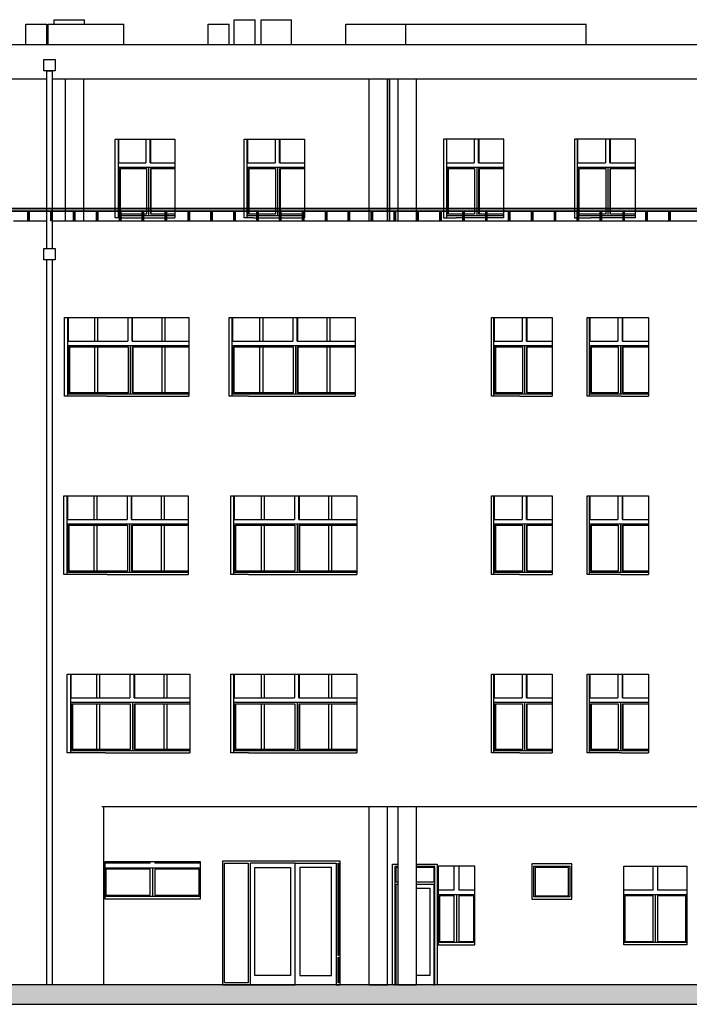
# Model space of a CAD drawing. Header units: millimetres. Extents: x -175445 to -20415, y -559200 to 231527.
# Tile 18 of 256: x -135036 to -120410, y -377313 to -355785. Entities that reach past the tile are written whole.
import ezdxf

# ---------------------------------------------------------------- set-up
doc = ezdxf.new("R2010")
doc.units = ezdxf.units.MM
doc.header["$MEASUREMENT"] = 0
for name, color, linetype in [('Linia', 7, 'Continuous'), ('Polilinia', 7, 'Continuous'), ('Wypełnienie', 7, 'Continuous')]:
    doc.layers.add(name, color=color, linetype=linetype)

msp = doc.modelspace()

# ---------------------------------------------------------------- hatches: boundary and pattern name
at = {"layer": 'Wypełnienie', "linetype": 'Continuous', "lineweight": 0}
for points in [[(-156836.249, -359969.796), (-69856.442, -359969.796), (-69856.442, -359910.126), (-156836.249, -359910.126)], [(-134857.861, -359969.796), (-134829.891, -359969.796), (-134829.891, -360185.188), (-134857.861, -360185.188)], [(-134357.861, -359969.796), (-134329.891, -359969.796), (-134329.891, -360185.188), (-134357.861, -360185.188)], [(-133857.861, -359969.796), (-133829.891, -359969.796), (-133829.891, -360185.188), (-133857.861, -360185.188)], [(-133357.861, -359969.796), (-133329.891, -359969.796), (-133329.891, -360185.188), (-133357.861, -360185.188)], [(-132857.861, -359969.796), (-132829.891, -359969.796), (-132829.891, -360185.188), (-132857.861, -360185.188)], [(-132357.861, -359969.796), (-132329.891, -359969.796), (-132329.891, -360185.188), (-132357.861, -360185.188)], [(-131857.861, -359969.796), (-131829.891, -359969.796), (-131829.891, -360185.188), (-131857.861, -360185.188)], [(-131357.861, -359969.796), (-131329.891, -359969.796), (-131329.891, -360185.188), (-131357.861, -360185.188)], [(-130857.861, -359969.796), (-130829.891, -359969.796), (-130829.891, -360185.188), (-130857.861, -360185.188)], [(-130357.861, -359969.796), (-130329.891, -359969.796), (-130329.891, -360185.188), (-130357.861, -360185.188)], [(-129857.861, -359969.796), (-129829.891, -359969.796), (-129829.891, -360185.188), (-129857.861, -360185.188)], [(-129357.861, -359969.796), (-129329.891, -359969.796), (-129329.891, -360185.188), (-129357.861, -360185.188)], [(-128857.861, -359969.796), (-128829.891, -359969.796), (-128829.891, -360185.188), (-128857.861, -360185.188)], [(-128357.861, -359969.796), (-128329.891, -359969.796), (-128329.891, -360185.188), (-128357.861, -360185.188)], [(-127857.861, -359969.796), (-127829.891, -359969.796), (-127829.891, -360185.188), (-127857.861, -360185.188)], [(-127357.861, -359969.796), (-127329.891, -359969.796), (-127329.891, -360185.188), (-127357.861, -360185.188)], [(-126857.861, -359969.796), (-126829.891, -359969.796), (-126829.891, -360185.188), (-126857.861, -360185.188)], [(-126357.861, -359969.796), (-126329.891, -359969.796), (-126329.891, -360185.188), (-126357.861, -360185.188)], [(-125857.861, -359969.796), (-125829.891, -359969.796), (-125829.891, -360185.188), (-125857.861, -360185.188)], [(-125357.861, -359969.796), (-125329.891, -359969.796), (-125329.891, -360185.188), (-125357.861, -360185.188)], [(-124857.861, -359969.796), (-124829.891, -359969.796), (-124829.891, -360185.188), (-124857.861, -360185.188)], [(-124357.861, -359969.796), (-124329.891, -359969.796), (-124329.891, -360185.188), (-124357.861, -360185.188)], [(-123857.861, -359969.796), (-123829.891, -359969.796), (-123829.891, -360185.188), (-123857.861, -360185.188)], [(-123357.861, -359969.796), (-123329.891, -359969.796), (-123329.891, -360185.188), (-123357.861, -360185.188)], [(-122857.861, -359969.796), (-122829.891, -359969.796), (-122829.891, -360185.188), (-122857.861, -360185.188)], [(-122357.861, -359969.796), (-122329.891, -359969.796), (-122329.891, -360185.188), (-122357.861, -360185.188)], [(-121857.861, -359969.796), (-121829.891, -359969.796), (-121829.891, -360185.188), (-121857.861, -360185.188)], [(-121357.861, -359969.796), (-121329.891, -359969.796), (-121329.891, -360185.188), (-121357.861, -360185.188)], [(-120857.861, -359969.796), (-120829.891, -359969.796), (-120829.891, -360185.188), (-120857.861, -360185.188)]]:
    msp.add_hatch(color=255, dxfattribs=at).paths.add_polyline_path(points)
at = {"layer": 'Wypełnienie', "linetype": 'Continuous'}
msp.add_hatch(color=256, dxfattribs=at).paths.add_polyline_path([(-50793.005, -376885.188), (-160880.823, -376885.188), (-160880.823, -377313.485), (-50793.005, -377313.485)])

# ---------------------------------------------------------------- linework, layer by layer
at = {"layer": 'Linia'}
for p, q in [((-134282.625, -355885.188), (-134282.625, -355785.188)), ((-134282.625, -355785.188), (-133622.625, -355785.188)), ((-133622.625, -355885.188), (-133622.625, -355785.188)), ((-130352.625, -356335.188), (-130352.625, -355785.188)), ((-130352.625, -355785.188), (-129892.625, -355785.188)), ((-129892.625, -356335.188), (-129892.625, -355785.188)), ((-129762.625, -356335.188), (-129762.625, -355785.188)), ((-129762.625, -355785.188), (-129102.625, -355785.188)), ((-129102.625, -356335.188), (-129102.625, -355785.188)), ((-134902.645, -356335.188), (-134902.645, -355885.188)), ((-134902.645, -355885.188), (-134442.645, -355885.188)), ((-134442.645, -356335.188), (-134442.645, -355885.188)), ((-134412.645, -355885.188), (-132762.645, -355885.188)), ((-134412.645, -356335.188), (-134412.645, -355885.188)), ((-132762.645, -356335.188), (-132762.645, -355885.188)), ((-130922.645, -356335.188), (-130922.645, -355885.188)), ((-130922.645, -355885.188), (-130462.645, -355885.188)), ((-130462.645, -356335.188), (-130462.645, -355885.188)), ((-127912.625, -355885.188), (-126602.645, -355885.188)), ((-127912.625, -356335.188), (-127912.625, -355885.188)), ((-126602.645, -355885.188), (-122662.645, -355885.188)), ((-126602.645, -356335.188), (-126602.645, -355885.188)), ((-122662.645, -356335.188), (-122662.645, -355885.188)), ((-134282.008, -356335.188), (-135300.173, -356335.188)), ((-133260.25, -356335.188), (-134282.008, -356335.188)), ((-132234.986, -356335.188), (-133260.25, -356335.188)), ((-131206.302, -356335.188), (-132234.986, -356335.188)), ((-130174.284, -356335.188), (-131206.302, -356335.188)), ((-129139.02, -356335.188), (-130174.284, -356335.188)), ((-128100.595, -356335.188), (-129139.02, -356335.188)), ((-127059.098, -356335.188), (-128100.595, -356335.188)), ((-126862.759, -356335.188), (-127059.098, -356335.188)), ((-126315.169, -356335.188), (-126862.759, -356335.188)), ((-125217.066, -356335.188), (-126315.169, -356335.188)), ((-124116.123, -356335.188), (-125217.066, -356335.188)), ((-123012.426, -356335.188), (-124116.123, -356335.188)), ((-121906.057, -356335.188), (-123012.426, -356335.188)), ((-120797.102, -356335.188), (-121906.057, -356335.188)), ((-119685.645, -356335.188), (-120797.102, -356335.188)), ((-134442.019, -357085.188), (-135300.173, -357085.188)), ((-134282.008, -357085.188), (-134325.12, -357085.188)), ((-133260.25, -357085.188), (-134282.008, -357085.188)), ((-134032.95, -360185.188), (-134032.95, -357085.188)), ((-133632.95, -360185.188), (-133632.95, -357085.188)), ((-132234.986, -357085.188), (-133260.25, -357085.188)), ((-131206.302, -357085.188), (-132234.986, -357085.188)), ((-130174.284, -357085.188), (-131206.302, -357085.188)), ((-129139.02, -357085.188), (-130174.284, -357085.188)), ((-128100.595, -357085.188), (-129139.02, -357085.188)), ((-127059.098, -357085.188), (-128100.595, -357085.188)), ((-127399.168, -360185.188), (-127399.168, -357085.188)), ((-126862.759, -357085.188), (-127059.098, -357085.188)), ((-126999.168, -360185.188), (-126999.168, -357085.188)), ((-126956.127, -360185.188), (-126956.127, -357085.188)), ((-126956.1, -357085.188), (-126956.1, -360185.188)), ((-126315.169, -357085.188), (-126862.759, -357085.188)), ((-126771.204, -360185.188), (-126771.204, -357085.188)), ((-126371.204, -360185.188), (-126371.204, -357085.188)), ((-125217.066, -357085.188), (-126315.169, -357085.188)), ((-124116.123, -357085.188), (-125217.066, -357085.188)), ((-123012.426, -357085.188), (-124116.123, -357085.188)), ((-121906.057, -357085.188), (-123012.426, -357085.188)), ((-120797.102, -357085.188), (-121906.057, -357085.188)), ((-119770.821, -357085.188), (-120797.102, -357085.188)), ((-132949.915, -360115.188), (-132949.915, -358395.188)), ((-132949.915, -358395.188), (-132804.094, -358395.188)), ((-132881.473, -360115.188), (-132881.473, -358395.188)), ((-132881.035, -358395.188), (-132881.035, -358915.188)), ((-132876.023, -358395.188), (-132876.023, -358915.188)), ((-132804.094, -358395.188), (-131854.402, -358395.188)), ((-132277.817, -358395.188), (-132277.817, -358915.188)), ((-132183.564, -358915.188), (-132183.564, -358395.188)), ((-132178.552, -358395.188), (-132178.552, -358915.188)), ((-131854.402, -358395.188), (-131645.684, -358395.188)), ((-131645.684, -358395.188), (-131645.684, -360115.188)), ((-130129.879, -360115.188), (-130129.879, -358395.188)), ((-130129.879, -358395.188), (-129945.154, -358395.188)), ((-130067.095, -360115.188), (-130067.095, -358395.188)), ((-130066.652, -358395.188), (-130066.652, -358915.188)), ((-130062.06, -358395.188), (-130062.06, -358915.188)), ((-129945.154, -358395.188), (-128985.79, -358395.188)), ((-129457.374, -358395.188), (-129457.374, -358915.188)), ((-129362.174, -358915.188), (-129362.174, -358395.188)), ((-129357.582, -358395.188), (-129357.582, -358915.188)), ((-128985.79, -358395.188), (-128812.627, -358395.188)), ((-128812.627, -358395.188), (-128812.627, -360115.188)), ((-125779.093, -358395.188), (-125779.093, -360115.188)), ((-125503.792, -358395.188), (-125779.093, -358395.188)), ((-125717.004, -358395.188), (-125717.004, -360115.188)), ((-125716.576, -358395.188), (-125716.576, -358915.188)), ((-125712.028, -358395.188), (-125712.028, -358915.188)), ((-124526.039, -358395.188), (-125503.792, -358395.188)), ((-125106.715, -358395.188), (-125106.715, -358915.188)), ((-125011.424, -358915.188), (-125011.424, -358395.188)), ((-125006.875, -358395.188), (-125006.875, -358915.188)), ((-124460.905, -358395.188), (-124526.039, -358395.188)), ((-124460.905, -360115.188), (-124460.905, -358395.188)), ((-122914.56, -358395.188), (-122914.56, -360115.188)), ((-122561.653, -358395.188), (-122914.56, -358395.188)), ((-122858.001, -358395.188), (-122858.001, -360115.188)), ((-122857.569, -358395.188), (-122857.569, -358915.188)), ((-122853.432, -358395.188), (-122853.432, -358915.188)), ((-121584.981, -358395.188), (-122561.653, -358395.188)), ((-122242.396, -358395.188), (-122242.396, -358915.188)), ((-122146.276, -358915.188), (-122146.276, -358395.188)), ((-122142.138, -358395.188), (-122142.138, -358915.188)), ((-121584.981, -360115.188), (-121584.981, -358395.188)), ((-132881.035, -358915.188), (-132277.817, -358915.188)), ((-132881.035, -359015.188), (-132881.035, -360065.188)), ((-131645.684, -359015.188), (-132881.035, -359015.188)), ((-132872.681, -360065.188), (-132872.681, -359015.188)), ((-132849.118, -360040.188), (-132849.118, -359040.188)), ((-132849.118, -359040.188), (-132269.464, -359040.188)), ((-132844.106, -359040.188), (-132844.106, -360040.188)), ((-132269.464, -359040.188), (-132269.464, -360040.188)), ((-132222.337, -359015.188), (-132222.337, -359040.188)), ((-132222.337, -359040.188), (-132222.337, -360040.188)), ((-132183.564, -358915.188), (-131645.684, -358915.188)), ((-132175.211, -360040.188), (-132175.211, -359040.188)), ((-132175.211, -359040.188), (-131645.684, -359040.188)), ((-132170.199, -359040.188), (-132170.199, -360040.188)), ((-130066.652, -358915.188), (-129457.374, -358915.188)), ((-130066.652, -359015.188), (-130066.652, -360065.188)), ((-128812.627, -359015.188), (-130066.652, -359015.188)), ((-130058.999, -360065.188), (-130058.999, -359015.188)), ((-130035.199, -360040.188), (-130035.199, -359040.188)), ((-130035.199, -359040.188), (-129449.721, -359040.188)), ((-130030.607, -359040.188), (-130030.607, -360040.188)), ((-129449.721, -359040.188), (-129449.721, -360040.188)), ((-129402.121, -359015.188), (-129402.121, -359040.188)), ((-129402.121, -359040.188), (-129402.121, -360040.188)), ((-129362.174, -358915.188), (-128812.627, -358915.188)), ((-129354.521, -360040.188), (-129354.521, -359040.188)), ((-129354.521, -359040.188), (-128812.627, -359040.188)), ((-129349.93, -359040.188), (-129349.93, -360040.188)), ((-125716.576, -358915.188), (-125106.715, -358915.188)), ((-125716.576, -359015.188), (-125716.576, -360065.188)), ((-124460.905, -359015.188), (-125716.576, -359015.188)), ((-125708.995, -360065.188), (-125708.995, -359015.188)), ((-125685.172, -360040.188), (-125685.172, -359040.188)), ((-125685.172, -359040.188), (-125099.133, -359040.188)), ((-125680.623, -359040.188), (-125680.623, -360040.188)), ((-125099.133, -359040.188), (-125099.133, -360040.188)), ((-125051.488, -359015.188), (-125051.488, -359040.188)), ((-125051.488, -359040.188), (-125051.488, -360040.188)), ((-125011.424, -358915.188), (-124460.905, -358915.188)), ((-125003.842, -360040.188), (-125003.842, -359040.188)), ((-125003.842, -359040.188), (-124460.905, -359040.188)), ((-124999.293, -359040.188), (-124999.293, -360040.188)), ((-122857.569, -358915.188), (-122242.396, -358915.188)), ((-122857.569, -359015.188), (-122857.569, -360065.188)), ((-121584.981, -359015.188), (-122857.569, -359015.188)), ((-122850.674, -360065.188), (-122850.674, -359015.188)), ((-122826.643, -360040.188), (-122826.643, -359040.188)), ((-122826.643, -359040.188), (-122235.501, -359040.188)), ((-122822.506, -359040.188), (-122822.506, -360040.188)), ((-122235.501, -359040.188), (-122235.501, -360040.188)), ((-122187.44, -359015.188), (-122187.44, -359040.188)), ((-122187.44, -359040.188), (-122187.44, -360040.188)), ((-122146.276, -358915.188), (-121584.981, -358915.188)), ((-122139.38, -360040.188), (-122139.38, -359040.188)), ((-122139.38, -359040.188), (-121584.981, -359040.188)), ((-122135.243, -359040.188), (-122135.243, -360040.188)), ((-132804.094, -360115.188), (-132949.915, -360115.188)), ((-132881.035, -360065.188), (-131645.684, -360065.188)), ((-132269.464, -360040.188), (-132849.118, -360040.188)), ((-132804.094, -360115.188), (-131854.402, -360115.188)), ((-132222.337, -360040.188), (-132222.337, -360065.188)), ((-131645.684, -360040.188), (-132175.211, -360040.188)), ((-131854.402, -360115.188), (-131645.684, -360115.188)), ((-129945.154, -360115.188), (-130129.879, -360115.188)), ((-130066.652, -360065.188), (-128812.627, -360065.188)), ((-129449.721, -360040.188), (-130035.199, -360040.188)), ((-129945.154, -360115.188), (-128985.79, -360115.188)), ((-129402.121, -360040.188), (-129402.121, -360065.188)), ((-128812.627, -360040.188), (-129354.521, -360040.188)), ((-128985.79, -360115.188), (-128812.627, -360115.188)), ((-125779.093, -360115.188), (-125503.792, -360115.188)), ((-125716.576, -360065.188), (-124460.905, -360065.188)), ((-125099.133, -360040.188), (-125685.172, -360040.188)), ((-124526.039, -360115.188), (-125503.792, -360115.188)), ((-125051.488, -360040.188), (-125051.488, -360065.188)), ((-124460.905, -360040.188), (-125003.842, -360040.188)), ((-124460.905, -360115.188), (-124526.039, -360115.188)), ((-122914.56, -360115.188), (-122561.653, -360115.188)), ((-122857.569, -360065.188), (-121584.981, -360065.188)), ((-122235.501, -360040.188), (-122826.643, -360040.188)), ((-121584.981, -360115.188), (-122561.653, -360115.188)), ((-122187.44, -360040.188), (-122187.44, -360065.188)), ((-121584.981, -360040.188), (-122139.38, -360040.188)), ((-135168.893, -360185.188), (-134442.019, -360185.188)), ((-134325.12, -360185.188), (-134148.767, -360185.188)), ((-134148.767, -360185.188), (-133125.05, -360185.188)), ((-133125.05, -360185.188), (-132097.827, -360185.188)), ((-132097.827, -360185.188), (-131067.186, -360185.188)), ((-131067.186, -360185.188), (-130033.212, -360185.188)), ((-130033.212, -360185.188), (-128995.995, -360185.188)), ((-128995.995, -360185.188), (-127955.62, -360185.188)), ((-127955.62, -360185.188), (-126912.177, -360185.188)), ((-126912.177, -360185.188), (-126862.801, -360185.188)), ((-126862.715, -360185.188), (-126314.363, -360185.188)), ((-126314.363, -360185.188), (-125214.726, -360185.188)), ((-125214.726, -360185.188), (-124112.243, -360185.188)), ((-124112.243, -360185.188), (-123006.996, -360185.188)), ((-123006.996, -360185.188), (-121899.072, -360185.188)), ((-121899.072, -360185.188), (-120788.555, -360185.188)), ((-120788.555, -360185.188), (-119770.821, -360185.188)), ((-134056.89, -364015.188), (-134056.89, -362295.188)), ((-134056.89, -362295.188), (-133128.537, -362295.188)), ((-133985.066, -364015.188), (-133985.066, -362295.188)), ((-133984.401, -362295.188), (-133984.401, -362815.188)), ((-133979.223, -362295.188), (-133979.223, -362815.188)), ((-133395.335, -362815.188), (-133395.335, -362295.188)), ((-133336.144, -362295.188), (-133336.144, -362815.188)), ((-133128.537, -362295.188), (-132101.228, -362295.188)), ((-132675.134, -362295.188), (-132675.134, -362815.188)), ((-132581.28, -362815.188), (-132581.28, -362295.188)), ((-132576.102, -362295.188), (-132576.102, -362815.188)), ((-132101.228, -362295.188), (-131338.394, -362295.188)), ((-131925.44, -362815.188), (-131925.44, -362295.188)), ((-131866.249, -362295.188), (-131866.249, -362815.188)), ((-131338.394, -362295.188), (-131338.394, -364015.188)), ((-130457.89, -364015.188), (-130457.89, -362295.188)), ((-130457.89, -362295.188), (-130036.44, -362295.188)), ((-130392.409, -364015.188), (-130392.409, -362295.188)), ((-130391.736, -362295.188), (-130391.736, -362815.188)), ((-130387.014, -362295.188), (-130387.014, -362815.188)), ((-130036.44, -362295.188), (-128999.136, -362295.188)), ((-129787.872, -362815.188), (-129787.872, -362295.188)), ((-129728.681, -362295.188), (-129728.681, -362815.188)), ((-129067.671, -362295.188), (-129067.671, -362815.188)), ((-128999.136, -362295.188), (-127958.674, -362295.188)), ((-128972.756, -362815.188), (-128972.756, -362295.188)), ((-128968.034, -362295.188), (-128968.034, -362815.188)), ((-128317.978, -362815.188), (-128317.978, -362295.188)), ((-128258.787, -362295.188), (-128258.787, -362815.188)), ((-127958.674, -362295.188), (-127708.959, -362295.188)), ((-127708.959, -362295.188), (-127708.959, -364015.188)), ((-124734.115, -364015.188), (-124734.115, -362295.188)), ((-124734.115, -362295.188), (-124114.992, -362295.188)), ((-124678.097, -364015.188), (-124678.097, -362295.188)), ((-124677.753, -362295.188), (-124677.753, -362815.188)), ((-124673.633, -362295.188), (-124673.633, -362815.188)), ((-124114.992, -362295.188), (-123404.478, -362295.188)), ((-124062.359, -362295.188), (-124062.359, -362815.188)), ((-123966.204, -362815.188), (-123966.204, -362295.188)), ((-123962.085, -362295.188), (-123962.085, -362815.188)), ((-123404.478, -362295.188), (-123404.478, -364015.188)), ((-122640.256, -364015.188), (-122640.256, -362295.188)), ((-122640.256, -362295.188), (-121901.653, -362295.188)), ((-122587.402, -364015.188), (-122587.402, -362295.188)), ((-122587.056, -362295.188), (-122587.056, -362815.188)), ((-122583.177, -362295.188), (-122583.177, -362815.188)), ((-121968.833, -362295.188), (-121968.833, -362815.188)), ((-121901.653, -362295.188), (-121304.447, -362295.188)), ((-121872.236, -362815.188), (-121872.236, -362295.188)), ((-121868.356, -362295.188), (-121868.356, -362815.188)), ((-121304.447, -362295.188), (-121304.447, -364015.188)), ((-133984.401, -362815.188), (-132675.134, -362815.188)), ((-133984.401, -362915.188), (-133984.401, -363965.188)), ((-131338.394, -362915.188), (-133984.401, -362915.188)), ((-133975.771, -363965.188), (-133975.771, -362915.188)), ((-133952.308, -363940.188), (-133952.308, -362940.188)), ((-133952.308, -362940.188), (-132666.505, -362940.188)), ((-133947.13, -362940.188), (-133947.13, -363940.188)), ((-133395.335, -363940.188), (-133395.335, -362940.188)), ((-133336.144, -362940.188), (-133336.144, -363940.188)), ((-132666.505, -362940.188), (-132666.505, -363940.188)), ((-132619.578, -362915.188), (-132619.578, -362940.188)), ((-132619.578, -362940.188), (-132619.578, -363940.188)), ((-132581.28, -362815.188), (-131338.394, -362815.188)), ((-132572.651, -363940.188), (-132572.651, -362940.188)), ((-132572.651, -362940.188), (-131338.394, -362940.188)), ((-132567.473, -362940.188), (-132567.473, -363940.188)), ((-131925.44, -363940.188), (-131925.44, -362940.188)), ((-131866.249, -362940.188), (-131866.249, -363940.188)), ((-130391.736, -362815.188), (-129067.671, -362815.188)), ((-130391.736, -362915.188), (-130391.736, -363965.188)), ((-127708.959, -362915.188), (-130391.736, -362915.188)), ((-130383.865, -363965.188), (-130383.865, -362915.188)), ((-130360.137, -363940.188), (-130360.137, -362940.188)), ((-130360.137, -362940.188), (-129059.801, -362940.188)), ((-130355.414, -362940.188), (-130355.414, -363940.188)), ((-129787.872, -363940.188), (-129787.872, -362940.188)), ((-129728.681, -362940.188), (-129728.681, -363940.188)), ((-129059.801, -362940.188), (-129059.801, -363940.188)), ((-129012.343, -362915.188), (-129012.343, -362940.188)), ((-129012.343, -362940.188), (-129012.343, -363940.188)), ((-128972.756, -362815.188), (-127708.959, -362815.188)), ((-128964.886, -363940.188), (-128964.886, -362940.188)), ((-128964.886, -362940.188), (-127708.959, -362940.188)), ((-128960.163, -362940.188), (-128960.163, -363940.188)), ((-128317.978, -363940.188), (-128317.978, -362940.188)), ((-128258.787, -362940.188), (-128258.787, -363940.188)), ((-124677.753, -362815.188), (-124062.359, -362815.188)), ((-124677.753, -362915.188), (-124677.753, -363965.188)), ((-123404.478, -362915.188), (-124677.753, -362915.188)), ((-124670.887, -363965.188), (-124670.887, -362915.188)), ((-124646.848, -363940.188), (-124646.848, -362940.188)), ((-124646.848, -362940.188), (-124055.494, -362940.188)), ((-124642.729, -362940.188), (-124642.729, -363940.188)), ((-124055.494, -362940.188), (-124055.494, -363940.188)), ((-124007.416, -362915.188), (-124007.416, -362940.188)), ((-124007.416, -362940.188), (-124007.416, -363940.188)), ((-123966.204, -362815.188), (-123404.478, -362815.188)), ((-123959.339, -363940.188), (-123959.339, -362940.188)), ((-123959.339, -362940.188), (-123404.478, -362940.188)), ((-123955.219, -362940.188), (-123955.219, -363940.188)), ((-122587.056, -362815.188), (-121968.833, -362815.188)), ((-122587.056, -362915.188), (-122587.056, -363965.188)), ((-121304.447, -362915.188), (-122587.056, -362915.188)), ((-122580.59, -363965.188), (-122580.59, -362915.188)), ((-122556.441, -363940.188), (-122556.441, -362940.188)), ((-122556.441, -362940.188), (-121962.367, -362940.188)), ((-122552.561, -362940.188), (-122552.561, -363940.188)), ((-121962.367, -362940.188), (-121962.367, -363940.188)), ((-121914.069, -362915.188), (-121914.069, -362940.188)), ((-121914.069, -362940.188), (-121914.069, -363940.188)), ((-121872.236, -362815.188), (-121304.447, -362815.188)), ((-121865.77, -363940.188), (-121865.77, -362940.188)), ((-121865.77, -362940.188), (-121304.447, -362940.188)), ((-121861.89, -362940.188), (-121861.89, -363940.188)), ((-133128.537, -364015.188), (-134056.89, -364015.188)), ((-133984.401, -363965.188), (-131338.394, -363965.188)), ((-132666.505, -363940.188), (-133952.308, -363940.188)), ((-133128.537, -364015.188), (-132101.228, -364015.188)), ((-132619.578, -363940.188), (-132619.578, -363965.188)), ((-131338.394, -363940.188), (-132572.651, -363940.188)), ((-132101.228, -364015.188), (-131338.394, -364015.188)), ((-130036.44, -364015.188), (-130457.89, -364015.188)), ((-130391.736, -363965.188), (-127708.959, -363965.188)), ((-129059.801, -363940.188), (-130360.137, -363940.188)), ((-130036.44, -364015.188), (-128999.136, -364015.188)), ((-129012.343, -363940.188), (-129012.343, -363965.188)), ((-128999.136, -364015.188), (-127958.674, -364015.188)), ((-127708.959, -363940.188), (-128964.886, -363940.188)), ((-127958.674, -364015.188), (-127708.959, -364015.188)), ((-124114.992, -364015.188), (-124734.115, -364015.188)), ((-124677.753, -363965.188), (-123404.478, -363965.188)), ((-124055.494, -363940.188), (-124646.848, -363940.188)), ((-124114.992, -364015.188), (-123404.478, -364015.188)), ((-124007.416, -363940.188), (-124007.416, -363965.188)), ((-123404.478, -363940.188), (-123959.339, -363940.188)), ((-121901.653, -364015.188), (-122640.256, -364015.188)), ((-122587.056, -363965.188), (-121304.447, -363965.188)), ((-121962.367, -363940.188), (-122556.441, -363940.188)), ((-121914.069, -363940.188), (-121914.069, -363965.188)), ((-121901.653, -364015.188), (-121304.447, -364015.188)), ((-121304.447, -363940.188), (-121865.77, -363940.188)), ((-134072.22, -367915.188), (-134072.22, -366195.188)), ((-134072.22, -366195.188), (-133128.537, -366195.188)), ((-134000.348, -367915.188), (-134000.348, -366195.188)), ((-133999.683, -366195.188), (-133999.683, -366715.188)), ((-133994.503, -366195.188), (-133994.503, -366715.188)), ((-133410.684, -366715.188), (-133410.684, -366195.188)), ((-133351.493, -366195.188), (-133351.493, -366715.188)), ((-133128.537, -366195.188), (-132101.228, -366195.188)), ((-132690.483, -366195.188), (-132690.483, -366715.188)), ((-132596.633, -366715.188), (-132596.633, -366195.188)), ((-132591.454, -366195.188), (-132591.454, -366715.188)), ((-132101.228, -366195.188), (-131353.828, -366195.188)), ((-131940.789, -366715.188), (-131940.789, -366195.188)), ((-131881.598, -366195.188), (-131881.598, -366715.188)), ((-131353.828, -366195.188), (-131353.828, -367915.188)), ((-130423.488, -367915.188), (-130423.488, -366195.188)), ((-130423.488, -366195.188), (-130036.44, -366195.188)), ((-130358.053, -367915.188), (-130358.053, -366195.188)), ((-130357.38, -366195.188), (-130357.38, -366715.188)), ((-130352.662, -366195.188), (-130352.662, -366715.188)), ((-130036.44, -366195.188), (-128999.136, -366195.188)), ((-129753.382, -366715.188), (-129753.382, -366195.188)), ((-129694.191, -366195.188), (-129694.191, -366715.188)), ((-129033.181, -366195.188), (-129033.181, -366715.188)), ((-128999.136, -366195.188), (-127958.674, -366195.188)), ((-128938.257, -366715.188), (-128938.257, -366195.188)), ((-128933.539, -366195.188), (-128933.539, -366715.188)), ((-128283.488, -366715.188), (-128283.488, -366195.188)), ((-128224.297, -366195.188), (-128224.297, -366715.188)), ((-127958.674, -366195.188), (-127674.242, -366195.188)), ((-127674.242, -366195.188), (-127674.242, -367915.188)), ((-124734.115, -367915.188), (-124734.115, -366195.188)), ((-124734.115, -366195.188), (-124115.586, -366195.188)), ((-124678.097, -367915.188), (-124678.097, -366195.188)), ((-124677.753, -366195.188), (-124677.753, -366715.188)), ((-124673.633, -366195.188), (-124673.633, -366715.188)), ((-124115.586, -366195.188), (-123404.478, -366195.188)), ((-124062.359, -366195.188), (-124062.359, -366715.188)), ((-123966.204, -366715.188), (-123966.204, -366195.188)), ((-123962.085, -366195.188), (-123962.085, -366715.188)), ((-123404.478, -366195.188), (-123404.478, -367915.188)), ((-122640.256, -367915.188), (-122640.256, -366195.188)), ((-122640.256, -366195.188), (-121902.25, -366195.188)), ((-122587.402, -367915.188), (-122587.402, -366195.188)), ((-122587.056, -366195.188), (-122587.056, -366715.188)), ((-122583.177, -366195.188), (-122583.177, -366715.188)), ((-121968.833, -366195.188), (-121968.833, -366715.188)), ((-121902.25, -366195.188), (-121304.447, -366195.188)), ((-121872.236, -366715.188), (-121872.236, -366195.188)), ((-121868.356, -366195.188), (-121868.356, -366715.188)), ((-121304.447, -366195.188), (-121304.447, -367915.188)), ((-133999.683, -366715.188), (-132690.483, -366715.188)), ((-133999.683, -366815.188), (-133999.683, -367865.188)), ((-131353.828, -366815.188), (-133999.683, -366815.188)), ((-133991.051, -367865.188), (-133991.051, -366815.188)), ((-133967.588, -367840.188), (-133967.588, -366840.188)), ((-133967.588, -366840.188), (-132681.85, -366840.188)), ((-133962.409, -366840.188), (-133962.409, -367840.188)), ((-133410.684, -367840.188), (-133410.684, -366840.188)), ((-133351.493, -366840.188), (-133351.493, -367840.188)), ((-132681.85, -366840.188), (-132681.85, -367840.188)), ((-132634.926, -366815.188), (-132634.926, -366840.188)), ((-132634.926, -366840.188), (-132634.926, -367840.188)), ((-132596.633, -366715.188), (-131353.828, -366715.188)), ((-132588.001, -367840.188), (-132588.001, -366840.188)), ((-132588.001, -366840.188), (-131353.828, -366840.188)), ((-132582.822, -366840.188), (-132582.822, -367840.188)), ((-131940.789, -367840.188), (-131940.789, -366840.188)), ((-131881.598, -366840.188), (-131881.598, -367840.188)), ((-130357.38, -366715.188), (-129033.181, -366715.188)), ((-130357.38, -366815.188), (-130357.38, -367865.188)), ((-127674.242, -366815.188), (-130357.38, -366815.188)), ((-130349.517, -367865.188), (-130349.517, -366815.188)), ((-130325.786, -367840.188), (-130325.786, -366840.188)), ((-130325.786, -366840.188), (-129025.318, -366840.188)), ((-130321.068, -366840.188), (-130321.068, -367840.188)), ((-129753.382, -367840.188), (-129753.382, -366840.188)), ((-129694.191, -366840.188), (-129694.191, -367840.188)), ((-129025.318, -366840.188), (-129025.318, -367840.188)), ((-128977.856, -366815.188), (-128977.856, -366840.188)), ((-128977.856, -366840.188), (-128977.856, -367840.188)), ((-128938.257, -366715.188), (-127674.242, -366715.188)), ((-128930.393, -367840.188), (-128930.393, -366840.188)), ((-128930.393, -366840.188), (-127674.242, -366840.188)), ((-128925.675, -366840.188), (-128925.675, -367840.188)), ((-128283.488, -367840.188), (-128283.488, -366840.188)), ((-128224.297, -366840.188), (-128224.297, -367840.188)), ((-124677.753, -366715.188), (-124062.359, -366715.188)), ((-124677.753, -366815.188), (-124677.753, -367865.188)), ((-123404.478, -366815.188), (-124677.753, -366815.188)), ((-124670.887, -367865.188), (-124670.887, -366815.188)), ((-124646.848, -367840.188), (-124646.848, -366840.188)), ((-124646.848, -366840.188), (-124055.494, -366840.188)), ((-124642.729, -366840.188), (-124642.729, -367840.188)), ((-124055.494, -366840.188), (-124055.494, -367840.188)), ((-124007.416, -366815.188), (-124007.416, -366840.188)), ((-124007.416, -366840.188), (-124007.416, -367840.188)), ((-123966.204, -366715.188), (-123404.478, -366715.188)), ((-123959.339, -367840.188), (-123959.339, -366840.188)), ((-123959.339, -366840.188), (-123404.478, -366840.188)), ((-123955.219, -366840.188), (-123955.219, -367840.188)), ((-122587.056, -366715.188), (-121968.833, -366715.188)), ((-122587.056, -366815.188), (-122587.056, -367865.188)), ((-121304.447, -366815.188), (-122587.056, -366815.188)), ((-122580.59, -367865.188), (-122580.59, -366815.188)), ((-122556.441, -367840.188), (-122556.441, -366840.188)), ((-122556.441, -366840.188), (-121962.367, -366840.188)), ((-122552.561, -366840.188), (-122552.561, -367840.188)), ((-121962.367, -366840.188), (-121962.367, -367840.188)), ((-121914.069, -366815.188), (-121914.069, -366840.188)), ((-121914.069, -366840.188), (-121914.069, -367840.188)), ((-121872.236, -366715.188), (-121304.447, -366715.188)), ((-121865.77, -367840.188), (-121865.77, -366840.188)), ((-121865.77, -366840.188), (-121304.447, -366840.188)), ((-121861.89, -366840.188), (-121861.89, -367840.188)), ((-133128.537, -367915.188), (-134072.22, -367915.188)), ((-133999.683, -367865.188), (-131353.828, -367865.188)), ((-132681.85, -367840.188), (-133967.588, -367840.188)), ((-133128.537, -367915.188), (-132101.228, -367915.188)), ((-132634.926, -367840.188), (-132634.926, -367865.188)), ((-131353.828, -367840.188), (-132588.001, -367840.188)), ((-132101.228, -367915.188), (-131353.828, -367915.188)), ((-130036.44, -367915.188), (-130423.488, -367915.188)), ((-130357.38, -367865.188), (-127674.242, -367865.188)), ((-129025.318, -367840.188), (-130325.786, -367840.188)), ((-130036.44, -367915.188), (-128999.136, -367915.188)), ((-128999.136, -367915.188), (-127958.674, -367915.188)), ((-128977.856, -367840.188), (-128977.856, -367865.188)), ((-127674.242, -367840.188), (-128930.393, -367840.188)), ((-127958.674, -367915.188), (-127674.242, -367915.188)), ((-124115.586, -367915.188), (-124734.115, -367915.188)), ((-124677.753, -367865.188), (-123404.478, -367865.188)), ((-124055.494, -367840.188), (-124646.848, -367840.188)), ((-124115.586, -367915.188), (-123404.478, -367915.188)), ((-124007.416, -367840.188), (-124007.416, -367865.188)), ((-123404.478, -367840.188), (-123959.339, -367840.188)), ((-121902.25, -367915.188), (-122640.256, -367915.188)), ((-122587.056, -367865.188), (-121304.447, -367865.188)), ((-121962.367, -367840.188), (-122556.441, -367840.188)), ((-121914.069, -367840.188), (-121914.069, -367865.188)), ((-121902.25, -367915.188), (-121304.447, -367915.188)), ((-121304.447, -367840.188), (-121865.77, -367840.188)), ((-134000.348, -371815.188), (-134000.348, -370095.188)), ((-134000.348, -370095.188), (-133165.377, -370095.188)), ((-133921.909, -371815.188), (-133921.909, -370095.188)), ((-133921.252, -370095.188), (-133921.252, -370615.188)), ((-133915.571, -370095.188), (-133915.571, -370615.188)), ((-133350.374, -370615.188), (-133350.374, -370095.188)), ((-133291.183, -370095.188), (-133291.183, -370615.188)), ((-133165.377, -370095.188), (-132152.608, -370095.188)), ((-132630.173, -370095.188), (-132630.173, -370615.188)), ((-132537.623, -370615.188), (-132537.623, -370095.188)), ((-132531.942, -370095.188), (-132531.942, -370615.188)), ((-132152.608, -370095.188), (-131319.791, -370095.188)), ((-131880.48, -370615.188), (-131880.48, -370095.188)), ((-131821.289, -370095.188), (-131821.289, -370615.188)), ((-131319.791, -370095.188), (-131319.791, -371815.188)), ((-130423.488, -371815.188), (-130423.488, -370095.188)), ((-130423.488, -370095.188), (-130036.44, -370095.188)), ((-130358.053, -371815.188), (-130358.053, -370095.188)), ((-130357.38, -370095.188), (-130357.38, -370615.188)), ((-130352.662, -370095.188), (-130352.662, -370615.188)), ((-130036.44, -370095.188), (-128999.136, -370095.188)), ((-129753.382, -370615.188), (-129753.382, -370095.188)), ((-129694.191, -370095.188), (-129694.191, -370615.188)), ((-129033.181, -370095.188), (-129033.181, -370615.188)), ((-128999.136, -370095.188), (-127958.674, -370095.188)), ((-128938.257, -370615.188), (-128938.257, -370095.188)), ((-128933.539, -370095.188), (-128933.539, -370615.188)), ((-128283.488, -370615.188), (-128283.488, -370095.188)), ((-128224.297, -370095.188), (-128224.297, -370615.188)), ((-127958.674, -370095.188), (-127674.242, -370095.188)), ((-127674.242, -370095.188), (-127674.242, -371815.188)), ((-124734.115, -371815.188), (-124734.115, -370095.188)), ((-124734.115, -370095.188), (-124114.992, -370095.188)), ((-124678.097, -371815.188), (-124678.097, -370095.188)), ((-124677.753, -370095.188), (-124677.753, -370615.188)), ((-124673.633, -370095.188), (-124673.633, -370615.188)), ((-124114.992, -370095.188), (-123404.478, -370095.188)), ((-124062.359, -370095.188), (-124062.359, -370615.188)), ((-123966.204, -370615.188), (-123966.204, -370095.188)), ((-123962.085, -370095.188), (-123962.085, -370615.188)), ((-123404.478, -370095.188), (-123404.478, -371815.188)), ((-122640.256, -371815.188), (-122640.256, -370095.188)), ((-122640.256, -370095.188), (-121901.653, -370095.188)), ((-122587.402, -371815.188), (-122587.402, -370095.188)), ((-122587.056, -370095.188), (-122587.056, -370615.188)), ((-122583.177, -370095.188), (-122583.177, -370615.188)), ((-121968.833, -370095.188), (-121968.833, -370615.188)), ((-121901.653, -370095.188), (-121304.447, -370095.188)), ((-121872.236, -370615.188), (-121872.236, -370095.188)), ((-121868.356, -370095.188), (-121868.356, -370615.188)), ((-121304.447, -370095.188), (-121304.447, -371815.188)), ((-133921.252, -370615.188), (-132630.173, -370615.188)), ((-133921.252, -370715.188), (-133921.252, -371765.188)), ((-131319.791, -370715.188), (-133921.252, -370715.188)), ((-133911.784, -371765.188), (-133911.784, -370715.188)), ((-132574.43, -370715.188), (-132574.43, -370740.188)), ((-132537.623, -370615.188), (-131319.791, -370615.188)), ((-130357.38, -370615.188), (-129033.181, -370615.188)), ((-130357.38, -370715.188), (-130357.38, -371765.188)), ((-127674.242, -370715.188), (-130357.38, -370715.188)), ((-130349.517, -371765.188), (-130349.517, -370715.188)), ((-128977.856, -370715.188), (-128977.856, -370740.188)), ((-128938.257, -370615.188), (-127674.242, -370615.188)), ((-124677.753, -370615.188), (-124062.359, -370615.188)), ((-124677.753, -370715.188), (-124677.753, -371765.188)), ((-123404.478, -370715.188), (-124677.753, -370715.188)), ((-124670.887, -371765.188), (-124670.887, -370715.188)), ((-124007.416, -370715.188), (-124007.416, -370740.188)), ((-123966.204, -370615.188), (-123404.478, -370615.188)), ((-122587.056, -370615.188), (-121968.833, -370615.188)), ((-122587.056, -370715.188), (-122587.056, -371765.188)), ((-121304.447, -370715.188), (-122587.056, -370715.188)), ((-122580.59, -371765.188), (-122580.59, -370715.188)), ((-121914.069, -370715.188), (-121914.069, -370740.188)), ((-121872.236, -370615.188), (-121304.447, -370615.188)), ((-133888.646, -371740.188), (-133888.646, -370740.188)), ((-133888.646, -370740.188), (-132620.705, -370740.188)), ((-133882.965, -370740.188), (-133882.965, -371740.188)), ((-133350.374, -371740.188), (-133350.374, -370740.188)), ((-133291.183, -370740.188), (-133291.183, -371740.188)), ((-132620.705, -370740.188), (-132620.705, -371740.188)), ((-132574.43, -370740.188), (-132574.43, -371740.188)), ((-132528.154, -371740.188), (-132528.154, -370740.188)), ((-132528.154, -370740.188), (-131319.791, -370740.188)), ((-132522.473, -370740.188), (-132522.473, -371740.188)), ((-131880.48, -371740.188), (-131880.48, -370740.188)), ((-131821.289, -370740.188), (-131821.289, -371740.188)), ((-130325.786, -371740.188), (-130325.786, -370740.188)), ((-130325.786, -370740.188), (-129025.318, -370740.188)), ((-130321.068, -370740.188), (-130321.068, -371740.188)), ((-129753.382, -371740.188), (-129753.382, -370740.188)), ((-129694.191, -370740.188), (-129694.191, -371740.188)), ((-129025.318, -370740.188), (-129025.318, -371740.188)), ((-128977.856, -370740.188), (-128977.856, -371740.188)), ((-128930.393, -371740.188), (-128930.393, -370740.188)), ((-128930.393, -370740.188), (-127674.242, -370740.188)), ((-128925.675, -370740.188), (-128925.675, -371740.188)), ((-128283.488, -371740.188), (-128283.488, -370740.188)), ((-128224.297, -370740.188), (-128224.297, -371740.188)), ((-124646.848, -371740.188), (-124646.848, -370740.188)), ((-124646.848, -370740.188), (-124055.494, -370740.188)), ((-124642.729, -370740.188), (-124642.729, -371740.188)), ((-124055.494, -370740.188), (-124055.494, -371740.188)), ((-124007.416, -370740.188), (-124007.416, -371740.188)), ((-123959.339, -371740.188), (-123959.339, -370740.188)), ((-123959.339, -370740.188), (-123404.478, -370740.188)), ((-123955.219, -370740.188), (-123955.219, -371740.188)), ((-122556.441, -371740.188), (-122556.441, -370740.188)), ((-122556.441, -370740.188), (-121962.367, -370740.188)), ((-122552.561, -370740.188), (-122552.561, -371740.188)), ((-121962.367, -370740.188), (-121962.367, -371740.188)), ((-121914.069, -370740.188), (-121914.069, -371740.188)), ((-121865.77, -371740.188), (-121865.77, -370740.188)), ((-121865.77, -370740.188), (-121304.447, -370740.188)), ((-121861.89, -370740.188), (-121861.89, -371740.188)), ((-133921.252, -371765.188), (-131319.791, -371765.188)), ((-132620.705, -371740.188), (-133888.646, -371740.188)), ((-132574.43, -371740.188), (-132574.43, -371765.188)), ((-131319.791, -371740.188), (-132528.154, -371740.188)), ((-130357.38, -371765.188), (-127674.242, -371765.188)), ((-129025.318, -371740.188), (-130325.786, -371740.188)), ((-128977.856, -371740.188), (-128977.856, -371765.188)), ((-127674.242, -371740.188), (-128930.393, -371740.188)), ((-124677.753, -371765.188), (-123404.478, -371765.188)), ((-124055.494, -371740.188), (-124646.848, -371740.188)), ((-124007.416, -371740.188), (-124007.416, -371765.188)), ((-123404.478, -371740.188), (-123959.339, -371740.188)), ((-122587.056, -371765.188), (-121304.447, -371765.188)), ((-121962.367, -371740.188), (-122556.441, -371740.188)), ((-121914.069, -371740.188), (-121914.069, -371765.188)), ((-121304.447, -371740.188), (-121865.77, -371740.188)), ((-133165.377, -371815.188), (-134000.348, -371815.188)), ((-133165.377, -371815.188), (-132152.608, -371815.188)), ((-132152.608, -371815.188), (-131319.791, -371815.188)), ((-130036.44, -371815.188), (-130423.488, -371815.188)), ((-130036.44, -371815.188), (-128999.136, -371815.188)), ((-128999.136, -371815.188), (-127958.674, -371815.188)), ((-127958.674, -371815.188), (-127674.242, -371815.188)), ((-124114.992, -371815.188), (-124734.115, -371815.188)), ((-124114.992, -371815.188), (-123404.478, -371815.188)), ((-121901.653, -371815.188), (-122640.256, -371815.188)), ((-121901.653, -371815.188), (-121304.447, -371815.188)), ((-133243.795, -372985.188), (-133145.281, -372985.188)), ((-133205.978, -372985.188), (-133205.978, -376885.188)), ((-133145.281, -372985.188), (-132119.531, -372985.188)), ((-132119.531, -372985.188), (-131090.37, -372985.188)), ((-131090.37, -372985.188), (-130057.886, -372985.188)), ((-130057.886, -372985.188), (-129022.164, -372985.188)), ((-129022.164, -372985.188), (-127983.292, -372985.188)), ((-127983.292, -372985.188), (-126941.358, -372985.188)), ((-127399.168, -376885.188), (-127399.168, -372985.188)), ((-126999.168, -376885.188), (-126999.168, -372985.188)), ((-126941.358, -372985.188), (-126865.719, -372985.188)), ((-126865.719, -372985.188), (-126318.087, -372985.188)), ((-126771.204, -376885.188), (-126771.204, -372985.188)), ((-126371.204, -376885.188), (-126371.204, -372985.188)), ((-126318.087, -372985.188), (-125219.901, -372985.188)), ((-125219.901, -372985.188), (-124118.874, -372985.188)), ((-124118.874, -372985.188), (-123015.093, -372985.188)), ((-123015.093, -372985.188), (-121908.64, -372985.188)), ((-121908.64, -372985.188), (-120799.6, -372985.188)), ((-120799.6, -372985.188), (-119770.821, -372985.188)), ((-131089.669, -374195.188), (-133179.669, -374195.188)), ((-133179.669, -374195.188), (-133179.669, -375005.188)), ((-132184.669, -374230.188), (-133179.669, -374230.188)), ((-133179.669, -374330.188), (-131089.669, -374330.188)), ((-133154.669, -374355.188), (-133154.669, -374930.188)), ((-132184.669, -374355.188), (-133154.669, -374355.188)), ((-132184.669, -374230.188), (-132184.669, -374195.188)), ((-132184.669, -374930.188), (-132184.669, -374355.188)), ((-132134.669, -374330.188), (-132134.669, -374355.188)), ((-132134.669, -374355.188), (-132134.669, -374930.188)), ((-132084.669, -374195.188), (-132084.669, -374230.188)), ((-131089.669, -374230.188), (-132084.669, -374230.188)), ((-132084.669, -374355.188), (-132084.669, -374930.188)), ((-131114.669, -374355.188), (-132084.669, -374355.188)), ((-131114.669, -374930.188), (-131114.669, -374355.188)), ((-131089.669, -375005.188), (-131089.669, -374195.188)), ((-130602.694, -374185.188), (-130602.694, -374225.188)), ((-128032.694, -374185.188), (-130602.694, -374185.188)), ((-130602.694, -374225.188), (-130602.694, -376885.188)), ((-130562.694, -376845.188), (-130562.694, -374225.188)), ((-130562.694, -374225.188), (-130042.694, -374225.188)), ((-130042.694, -374225.188), (-130042.694, -376845.188)), ((-130002.694, -374225.188), (-130002.694, -374325.188)), ((-129019.25, -374225.188), (-130002.694, -374225.188)), ((-130002.694, -374325.188), (-130002.694, -376685.188)), ((-129902.694, -376685.188), (-129902.694, -374325.188)), ((-129902.694, -374325.188), (-129119.25, -374325.188)), ((-129119.25, -374325.188), (-129119.25, -376685.188)), ((-129019.25, -376885.188), (-129019.25, -374225.188)), ((-129019.25, -374225.188), (-128122.694, -374225.188)), ((-128919.25, -374325.188), (-128919.25, -376685.188)), ((-128222.694, -374325.188), (-128919.25, -374325.188)), ((-128222.694, -376685.188), (-128222.694, -374325.188)), ((-128122.694, -374225.188), (-128122.694, -374325.188)), ((-128122.694, -374325.188), (-128122.694, -376685.188)), ((-128082.694, -376245.188), (-128082.694, -374225.188)), ((-128082.694, -374225.188), (-128072.694, -374225.188)), ((-128072.694, -374225.188), (-128072.694, -376245.188)), ((-128032.694, -374225.188), (-128032.694, -374185.188)), ((-128032.694, -376885.188), (-128032.694, -374225.188)), ((-126889.694, -376885.188), (-126889.694, -374248.188)), ((-126889.694, -374248.188), (-126771.204, -374248.188)), ((-126839.694, -374298.188), (-126839.694, -376885.188)), ((-126771.204, -374298.188), (-126839.694, -374298.188)), ((-126812.694, -374645.188), (-126812.694, -374325.188)), ((-126771.204, -374325.188), (-126812.694, -374325.188)), ((-126371.204, -374248.188), (-125915.694, -374248.188)), ((-125965.694, -374298.188), (-126371.204, -374298.188)), ((-125992.694, -374325.188), (-126371.204, -374325.188)), ((-125992.694, -374325.188), (-125992.694, -374645.188)), ((-125965.694, -376885.188), (-125965.694, -374298.188)), ((-125915.694, -374248.188), (-125915.694, -376885.188)), ((-125892.694, -374295.188), (-125892.694, -376015.188)), ((-125092.694, -374295.188), (-125892.694, -374295.188)), ((-125542.694, -374815.188), (-125542.694, -374295.188)), ((-125442.694, -374295.188), (-125442.694, -374815.188)), ((-125092.694, -376015.188), (-125092.694, -374295.188)), ((-123852.694, -374245.188), (-123852.694, -374295.188)), ((-122972.694, -374245.188), (-123852.694, -374245.188)), ((-123852.694, -374295.188), (-123852.694, -374965.188)), ((-123802.694, -374965.188), (-123802.694, -374295.188)), ((-123802.694, -374295.188), (-123022.694, -374295.188)), ((-123777.694, -374320.188), (-123777.694, -374940.188)), ((-123047.694, -374320.188), (-123777.694, -374320.188)), ((-123047.694, -374940.188), (-123047.694, -374320.188)), ((-123022.694, -374295.188), (-123022.694, -374965.188)), ((-122972.694, -374295.188), (-122972.694, -374245.188)), ((-122972.694, -374965.188), (-122972.694, -374295.188)), ((-121842.694, -376015.188), (-121842.694, -374295.188)), ((-121842.694, -374295.188), (-120462.694, -374295.188)), ((-121202.694, -374815.188), (-121202.694, -374295.188)), ((-121102.694, -374295.188), (-121102.694, -374815.188)), ((-120462.694, -374295.188), (-120462.694, -376015.188)), ((-126771.204, -374645.188), (-126812.694, -374645.188)), ((-126812.694, -376885.188), (-126812.694, -374685.188)), ((-126812.694, -374685.188), (-126771.204, -374685.188)), ((-125992.694, -374645.188), (-126371.204, -374645.188)), ((-126371.204, -374685.188), (-125992.694, -374685.188)), ((-126371.204, -374773.188), (-126080.694, -374773.188)), ((-126080.694, -374773.188), (-126080.694, -376685.188)), ((-125992.694, -374685.188), (-125992.694, -376885.188)), ((-131089.669, -374955.188), (-133179.669, -374955.188)), ((-133179.669, -375005.188), (-131089.669, -375005.188)), ((-133154.669, -374930.188), (-132184.669, -374930.188)), ((-132134.669, -374930.188), (-132134.669, -374955.188)), ((-132084.669, -374930.188), (-131114.669, -374930.188)), ((-125542.694, -374815.188), (-125892.694, -374815.188)), ((-125892.694, -374915.188), (-125092.694, -374915.188)), ((-125867.694, -374940.188), (-125867.694, -375940.188)), ((-125542.694, -374940.188), (-125867.694, -374940.188)), ((-125542.694, -375940.188), (-125542.694, -374940.188)), ((-125492.694, -374915.188), (-125492.694, -374940.188)), ((-125492.694, -374940.188), (-125492.694, -375940.188)), ((-125092.694, -374815.188), (-125442.694, -374815.188)), ((-125442.694, -374940.188), (-125442.694, -375940.188)), ((-125117.694, -374940.188), (-125442.694, -374940.188)), ((-125117.694, -375940.188), (-125117.694, -374940.188)), ((-123852.694, -374965.188), (-123852.694, -375015.188)), ((-123852.694, -375015.188), (-122972.694, -375015.188)), ((-123022.694, -374965.188), (-123802.694, -374965.188)), ((-123777.694, -374940.188), (-123047.694, -374940.188)), ((-122972.694, -375015.188), (-122972.694, -374965.188)), ((-121202.694, -374815.188), (-121842.694, -374815.188)), ((-121842.694, -374915.188), (-120462.694, -374915.188)), ((-121817.694, -374940.188), (-121817.694, -375940.188)), ((-121202.694, -374940.188), (-121817.694, -374940.188)), ((-121202.694, -375940.188), (-121202.694, -374940.188)), ((-121152.694, -374915.188), (-121152.694, -374940.188)), ((-121152.694, -374940.188), (-121152.694, -375940.188)), ((-120462.694, -374815.188), (-121102.694, -374815.188)), ((-121102.694, -374940.188), (-121102.694, -375940.188)), ((-120487.694, -374940.188), (-121102.694, -374940.188)), ((-120487.694, -375940.188), (-120487.694, -374940.188)), ((-125092.694, -375965.188), (-125892.694, -375965.188)), ((-125892.694, -376015.188), (-125092.694, -376015.188)), ((-125867.694, -375940.188), (-125542.694, -375940.188)), ((-125492.694, -375940.188), (-125492.694, -375965.188)), ((-125442.694, -375940.188), (-125117.694, -375940.188)), ((-120462.694, -375965.188), (-121842.694, -375965.188)), ((-120462.694, -376015.188), (-121842.694, -376015.188)), ((-121817.694, -375940.188), (-121202.694, -375940.188)), ((-121152.694, -375940.188), (-121152.694, -375965.188)), ((-121102.694, -375940.188), (-120487.694, -375940.188)), ((-128072.694, -376245.188), (-128082.694, -376245.188)), ((-128082.694, -376845.188), (-128082.694, -376285.188)), ((-128082.694, -376285.188), (-128072.694, -376285.188)), ((-128072.694, -376285.188), (-128072.694, -376845.188)), ((-130002.694, -376685.188), (-130002.694, -376885.188)), ((-129119.25, -376685.188), (-129902.694, -376685.188)), ((-128919.25, -376685.188), (-128222.694, -376685.188)), ((-128122.694, -376685.188), (-128122.694, -376885.188)), ((-126080.694, -376685.188), (-126371.204, -376685.188)), ((-133628.293, -376885.188), (-133693.006, -376885.188)), ((-133569.448, -376885.188), (-133628.293, -376885.188)), ((-133205.886, -376885.188), (-133569.448, -376885.188)), ((-133205.978, -376885.188), (-133206.299, -376885.188)), ((-130602.694, -376885.188), (-130562.694, -376885.188)), ((-128032.694, -376885.188), (-130602.694, -376885.188)), ((-130042.694, -376845.188), (-130562.694, -376845.188)), ((-130562.694, -376885.188), (-130042.694, -376885.188)), ((-130042.694, -376885.188), (-130002.694, -376885.188)), ((-130002.694, -376885.188), (-129019.25, -376885.188)), ((-128122.694, -376885.188), (-129019.25, -376885.188)), ((-128122.694, -376885.188), (-128082.694, -376885.188)), ((-128072.694, -376845.188), (-128082.694, -376845.188)), ((-128082.694, -376885.188), (-128072.694, -376885.188)), ((-128072.694, -376885.188), (-128032.694, -376885.188)), ((-127399.168, -376885.188), (-127395.325, -376885.188)), ((-127395.325, -376885.188), (-127383.944, -376885.188)), ((-127383.944, -376885.188), (-127365.462, -376885.188)), ((-127365.462, -376885.188), (-127340.589, -376885.188)), ((-127340.589, -376885.188), (-127310.282, -376885.188)), ((-127310.282, -376885.188), (-127275.704, -376885.188)), ((-127275.704, -376885.188), (-127238.186, -376885.188)), ((-127238.186, -376885.188), (-127199.168, -376885.188)), ((-127199.168, -376885.188), (-127160.15, -376885.188)), ((-127160.15, -376885.188), (-127122.631, -376885.188)), ((-127122.631, -376885.188), (-127088.054, -376885.188)), ((-127088.054, -376885.188), (-127057.746, -376885.188)), ((-127057.746, -376885.188), (-127032.874, -376885.188)), ((-127032.874, -376885.188), (-127014.392, -376885.188)), ((-127014.392, -376885.188), (-127003.011, -376885.188)), ((-127003.011, -376885.188), (-126999.168, -376885.188)), ((-126839.694, -376885.188), (-126889.694, -376885.188)), ((-126839.694, -376885.188), (-126812.694, -376885.188)), ((-126771.204, -376885.188), (-126812.694, -376885.188)), ((-126771.204, -376885.188), (-126767.361, -376885.188)), ((-126767.361, -376885.188), (-126755.98, -376885.188)), ((-126755.98, -376885.188), (-126737.498, -376885.188)), ((-126737.498, -376885.188), (-126712.626, -376885.188)), ((-126712.626, -376885.188), (-126682.318, -376885.188)), ((-126682.318, -376885.188), (-126647.741, -376885.188)), ((-126647.741, -376885.188), (-126610.222, -376885.188)), ((-126610.222, -376885.188), (-126571.204, -376885.188)), ((-126571.204, -376885.188), (-126532.186, -376885.188)), ((-126532.186, -376885.188), (-126494.668, -376885.188)), ((-126494.668, -376885.188), (-126460.09, -376885.188)), ((-126460.09, -376885.188), (-126429.783, -376885.188)), ((-126429.783, -376885.188), (-126404.91, -376885.188)), ((-126404.91, -376885.188), (-126386.428, -376885.188)), ((-126386.428, -376885.188), (-126375.047, -376885.188)), ((-126375.047, -376885.188), (-126371.204, -376885.188)), ((-125992.694, -376885.188), (-126371.204, -376885.188)), ((-125992.694, -376885.188), (-125965.694, -376885.188)), ((-125915.694, -376885.188), (-125965.694, -376885.188))]:
    msp.add_line(p, q, dxfattribs=at)
at = {"layer": 'Polilinia', "flags": 128}
for points in [[(-134511.086, -356654.91), (-134261.086, -356654.91), (-134261.086, -356904.91), (-134511.086, -356904.91)], [(-156836.249, -359910.126), (-69856.442, -359910.126), (-69856.442, -359969.796), (-156836.249, -359969.796)], [(-156502.644, -359910.126), (-69522.838, -359910.126), (-69522.838, -359969.796), (-156502.644, -359969.796)], [(-134511.086, -360788.965), (-134261.086, -360788.965), (-134261.086, -361038.965), (-134511.086, -361038.965)]]:
    msp.add_lwpolyline(points, close=True, dxfattribs=at)
for points in [[(-134442.019, -360788.965), (-134442.019, -356904.91), (-134325.12, -356904.91), (-134325.12, -360788.965)], [(-134325.12, -361038.965), (-134325.12, -376885.188), (-134442.019, -376885.188), (-134442.019, -361038.965)]]:
    msp.add_lwpolyline(points, dxfattribs=at)
at = {"layer": 'Wypełnienie', "flags": 128}
for points in [[(-156836.249, -359969.796), (-69856.442, -359969.796), (-69856.442, -359910.126), (-156836.249, -359910.126)], [(-134857.861, -359969.796), (-134829.891, -359969.796), (-134829.891, -360185.188), (-134857.861, -360185.188)], [(-134357.861, -359969.796), (-134329.891, -359969.796), (-134329.891, -360185.188), (-134357.861, -360185.188)], [(-133857.861, -359969.796), (-133829.891, -359969.796), (-133829.891, -360185.188), (-133857.861, -360185.188)], [(-133357.861, -359969.796), (-133329.891, -359969.796), (-133329.891, -360185.188), (-133357.861, -360185.188)], [(-132857.861, -359969.796), (-132829.891, -359969.796), (-132829.891, -360185.188), (-132857.861, -360185.188)], [(-132357.861, -359969.796), (-132329.891, -359969.796), (-132329.891, -360185.188), (-132357.861, -360185.188)], [(-131857.861, -359969.796), (-131829.891, -359969.796), (-131829.891, -360185.188), (-131857.861, -360185.188)], [(-131357.861, -359969.796), (-131329.891, -359969.796), (-131329.891, -360185.188), (-131357.861, -360185.188)], [(-130857.861, -359969.796), (-130829.891, -359969.796), (-130829.891, -360185.188), (-130857.861, -360185.188)], [(-130357.861, -359969.796), (-130329.891, -359969.796), (-130329.891, -360185.188), (-130357.861, -360185.188)], [(-129857.861, -359969.796), (-129829.891, -359969.796), (-129829.891, -360185.188), (-129857.861, -360185.188)], [(-129357.861, -359969.796), (-129329.891, -359969.796), (-129329.891, -360185.188), (-129357.861, -360185.188)], [(-128857.861, -359969.796), (-128829.891, -359969.796), (-128829.891, -360185.188), (-128857.861, -360185.188)], [(-128357.861, -359969.796), (-128329.891, -359969.796), (-128329.891, -360185.188), (-128357.861, -360185.188)], [(-127857.861, -359969.796), (-127829.891, -359969.796), (-127829.891, -360185.188), (-127857.861, -360185.188)], [(-127357.861, -359969.796), (-127329.891, -359969.796), (-127329.891, -360185.188), (-127357.861, -360185.188)], [(-126857.861, -359969.796), (-126829.891, -359969.796), (-126829.891, -360185.188), (-126857.861, -360185.188)], [(-126357.861, -359969.796), (-126329.891, -359969.796), (-126329.891, -360185.188), (-126357.861, -360185.188)], [(-125857.861, -359969.796), (-125829.891, -359969.796), (-125829.891, -360185.188), (-125857.861, -360185.188)], [(-125357.861, -359969.796), (-125329.891, -359969.796), (-125329.891, -360185.188), (-125357.861, -360185.188)], [(-124857.861, -359969.796), (-124829.891, -359969.796), (-124829.891, -360185.188), (-124857.861, -360185.188)], [(-124357.861, -359969.796), (-124329.891, -359969.796), (-124329.891, -360185.188), (-124357.861, -360185.188)], [(-123857.861, -359969.796), (-123829.891, -359969.796), (-123829.891, -360185.188), (-123857.861, -360185.188)], [(-123357.861, -359969.796), (-123329.891, -359969.796), (-123329.891, -360185.188), (-123357.861, -360185.188)], [(-122857.861, -359969.796), (-122829.891, -359969.796), (-122829.891, -360185.188), (-122857.861, -360185.188)], [(-122357.861, -359969.796), (-122329.891, -359969.796), (-122329.891, -360185.188), (-122357.861, -360185.188)], [(-121857.861, -359969.796), (-121829.891, -359969.796), (-121829.891, -360185.188), (-121857.861, -360185.188)], [(-121357.861, -359969.796), (-121329.891, -359969.796), (-121329.891, -360185.188), (-121357.861, -360185.188)], [(-120857.861, -359969.796), (-120829.891, -359969.796), (-120829.891, -360185.188), (-120857.861, -360185.188)], [(-50793.005, -376885.188), (-160880.823, -376885.188), (-160880.823, -377313.485), (-50793.005, -377313.485)]]:
    msp.add_lwpolyline(points, close=True, dxfattribs=at)

doc.saveas('drawing.dxf')
